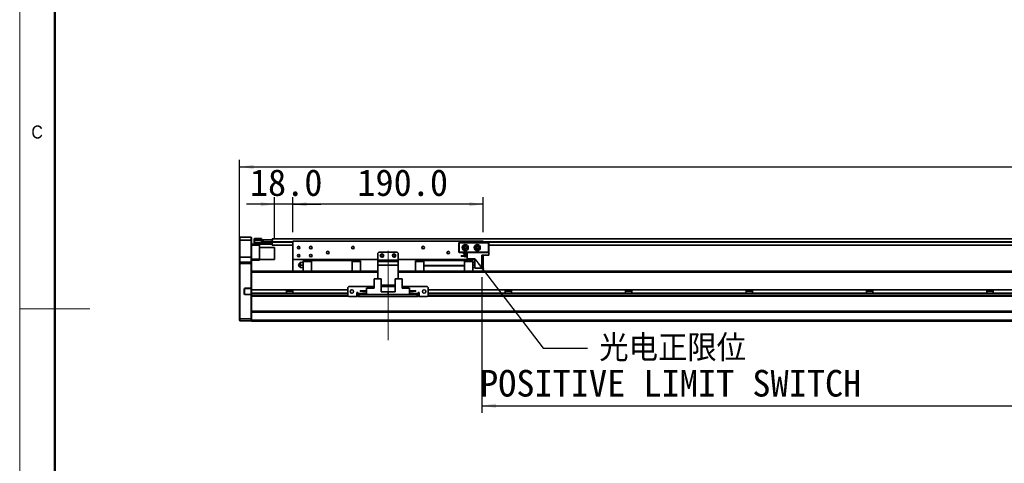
# Model space of a CAD drawing. Header units: millimetres. Extents: x 35 to 2905, y 35 to 2044.
# Tile 2 of 10: x 35 to 1016, y 886 to 1328. Entities that reach past the tile are written whole.
import ezdxf

# ---------------------------------------------------------------- set-up
doc = ezdxf.new("R2010")
doc.units = ezdxf.units.MM
doc.header["$LTSCALE"] = 7
doc.linetypes.add('CENTERX2', pattern=[20.32, 12.7, -2.54, 2.54, -2.54])
doc.layers.add('黑色实线', color=7, linetype='Continuous')
doc.styles.add('SLDTEXTSTYLE1', font='Gothic.ttf', dxfattribs={"width": 0.913})
doc.styles.add('SLDTEXTSTYLE8', font='txt')
doc.styles.add('SLDTEXTSTYLE9', font='txt', dxfattribs={"bigfont": 'bigfont'})
doc.dimstyles.new('SLDDIMSTYLE0', dxfattribs={"dimtxt": 26.6, "dimasz": 14, "dimexe": 0, "dimexo": 0.0625, "dimgap": 6.65, "dimtad": 2, "dimdec": 1, "dimrnd": 1e-09, "dimzin": 4, "dimdsep": 46, "dimtxsty": 'SLDTEXTSTYLE8', "dimsah": 1, "dimcen": 0.09, "dimadec": 0, "dimazin": 1, "dimtfac": 1, "dimtdec": 1, "dimtmove": 0, "dimatfit": 0, "dimfxl": 0, "dimfrac": 2, "dimtolj": 1, "dimtzin": 12, "dimarcsym": 0})
doc.dimstyles.new('SLDDIMSTYLE3', dxfattribs={"dimtxt": 0.18, "dimasz": 14, "dimexe": 0, "dimexo": 0.0625, "dimgap": 0, "dimtad": 0, "dimtih": 1, "dimtoh": 1, "dimdec": 0, "dimrnd": 1e-09, "dimzin": 0, "dimdsep": 46, "dimtxsty": 'Standard', "dimsah": 1, "dimcen": 0.09, "dimadec": 0, "dimazin": 0, "dimtfac": 14, "dimtdec": 0, "dimtofl": 0, "dimtmove": 0, "dimatfit": 3, "dimfxl": 0, "dimfrac": 2, "dimtolj": 1, "dimtzin": 0, "dimarcsym": 0})
doc.dimstyles.new('SLDDIMSTYLE4', dxfattribs={"dimtxt": 26.6, "dimasz": 14, "dimexe": 0, "dimexo": 0.0625, "dimgap": 6.65, "dimtad": 2, "dimdec": 1, "dimrnd": 1e-09, "dimzin": 4, "dimdsep": 46, "dimtxsty": 'SLDTEXTSTYLE8', "dimsah": 1, "dimcen": 0.09, "dimadec": 0, "dimazin": 1, "dimtfac": 1, "dimtdec": 1, "dimtofl": 0, "dimtmove": 0, "dimatfit": 3, "dimfxl": 0, "dimfrac": 2, "dimtolj": 1, "dimtzin": 12, "dimarcsym": 0})

# ---------------------------------------------------------------- blocks, each defined once
blk = doc.blocks.new('_D_21')
at = {"layer": '黑色实线'}
for p, q in [((254.16, 1093.65), (254.16, 1188.26)), ((2230.16, 1093.65), (2230.16, 1188.26)), ((254.16, 1181.26), (2230.16, 1181.26))]:
    blk.add_line(p, q, dxfattribs=at)
for points in [[(254.16, 1181.26), (268.16, 1179.16), (268.16, 1183.36)], [(2230.16, 1181.26), (2216.16, 1183.36), (2216.16, 1179.16)]]:
    blk.add_solid(points, dxfattribs=at)
at = {"layer": '黑色实线', "insert": (1189.32, 1216.16), "char_height": 26.6, "attachment_point": 1, "style": 'SLDTEXTSTYLE8'}
blk.add_mtext('1976.0', dxfattribs=at)
blk = doc.blocks.new('_D_22')
at = {"layer": '黑色实线'}
for p, q in [((289.16, 1109.35), (289.16, 1150.99)), ((307.16, 1116.15), (307.16, 1150.99)), ((289.16, 1143.99), (261.16, 1143.99)), ((307.16, 1143.99), (289.16, 1143.99)), ((307.16, 1143.99), (335.16, 1143.99))]:
    blk.add_line(p, q, dxfattribs=at)
for points in [[(289.16, 1143.99), (275.16, 1146.09), (275.16, 1141.89)], [(307.16, 1143.99), (321.16, 1141.89), (321.16, 1146.09)]]:
    blk.add_solid(points, dxfattribs=at)
at = {"layer": '黑色实线', "insert": (264.43, 1178.89), "char_height": 26.6, "attachment_point": 1, "style": 'SLDTEXTSTYLE8'}
blk.add_mtext('18.0', dxfattribs=at)
blk = doc.blocks.new('_D_23')
at = {"layer": '黑色实线'}
for p, q in [((307.16, 1116.15), (307.16, 1150.99)), ((497.16, 1116.15), (497.16, 1150.99)), ((497.16, 1143.99), (307.16, 1143.99))]:
    blk.add_line(p, q, dxfattribs=at)
for points in [[(307.16, 1143.99), (321.16, 1141.89), (321.16, 1146.09)], [(497.16, 1143.99), (483.16, 1146.09), (483.16, 1141.89)]]:
    blk.add_solid(points, dxfattribs=at)
at = {"layer": '黑色实线', "insert": (371.53, 1178.89), "char_height": 26.6, "attachment_point": 1, "style": 'SLDTEXTSTYLE8'}
blk.add_mtext('190.0', dxfattribs=at)
blk = doc.blocks.new('_D_24')
at = {"layer": '黑色实线'}
for p, q in [((495.66, 1071.37), (495.66, 935.98)), ((1955.66, 1067.87), (1955.66, 935.98)), ((495.66, 942.98), (1955.66, 942.98))]:
    blk.add_line(p, q, dxfattribs=at)
for points in [[(495.66, 942.98), (509.66, 940.88), (509.66, 945.08)], [(1955.66, 942.98), (1941.66, 945.08), (1941.66, 940.88)]]:
    blk.add_solid(points, dxfattribs=at)
at = {"layer": '黑色实线', "char_height": 26.6, "attachment_point": 1, "style": 'SLDTEXTSTYLE8'}
for s, insert in [('Stroke T=', (1112.5, 977.88)), ('1460.0', (1266.15, 977.88))]:
    blk.add_mtext(s, dxfattribs=dict(at, insert=insert))
blk = doc.blocks.new('SW_NOTE_9')
at = {"layer": '黑色实线', "color": 0, "char_height": 26.6, "attachment_point": 2}
for s, insert, style in [('光电正限位', (84.78, 13.36), 'SLDTEXTSTYLE9'), ('POSITIVE LIMIT SWITCH', (82.79, -21.81), 'SLDTEXTSTYLE8')]:
    blk.add_mtext(s, dxfattribs=dict(at, insert=insert, style=style))

msp = doc.modelspace()

# ---------------------------------------------------------------- linework, layer by layer
at = {"color": 7, "linetype": 'Continuous', "lineweight": 18}
for p, q in [((35, 2044), (35, 35)), ((70, 2009), (70, 70)), ((35, 1039.5), (105, 1039.5))]:
    msp.add_line(p, q, dxfattribs=at)
at = {"color": 7, "linetype": 'Continuous', "lineweight": 50}
msp.add_line((70, 2009), (70, 70), dxfattribs=at)
at = {"color": 7, "linetype": 'Continuous', "lineweight": 35}
for p, q in [((254.46, 1111.26), (254.16, 1110.96)), ((254.16, 1108.26), (254.16, 1110.96)), ((254.46, 1111.26), (254.46, 1108.26)), ((254.46, 1111.26), (265.86, 1111.26)), ((265.86, 1108.26), (265.86, 1111.26)), ((265.86, 1111.26), (266.16, 1110.96)), ((266.16, 1110.96), (266.16, 1108.26)), ((268.66, 1109.46), (268.96, 1109.76)), ((268.66, 1108.26), (268.66, 1109.46)), ((268.96, 1109.76), (268.96, 1108.26)), ((268.96, 1109.76), (276.16, 1109.76)), ((276.16, 1109.76), (276.16, 1108.26)), ((2197.66, 1109.61), (286.66, 1109.61)), ((286.66, 1109.61), (286.66, 1108.46)), ((254.46, 1108.26), (254.16, 1108.26)), ((254.16, 1091.26), (254.16, 1108.26)), ((254.46, 1108.26), (254.46, 1091.26)), ((265.86, 1108.26), (254.46, 1108.26)), ((265.86, 1108.26), (266.16, 1108.26)), ((265.86, 1091.26), (265.86, 1108.26)), ((266.16, 1108.26), (266.16, 1091.26)), ((266.16, 1104.26), (268.96, 1104.26)), ((274.16, 1103.26), (266.16, 1103.26)), ((268.66, 1105.76), (268.66, 1108.26)), ((268.66, 1108.26), (268.96, 1108.26)), ((268.96, 1105.76), (268.66, 1105.76)), ((268.66, 1104.56), (268.66, 1105.76)), ((268.96, 1104.26), (268.66, 1104.56)), ((268.96, 1108.26), (268.96, 1105.76)), ((276.16, 1108.26), (268.96, 1108.26)), ((268.96, 1105.76), (286.36, 1105.76)), ((268.96, 1105.76), (268.96, 1104.26)), ((286.36, 1104.26), (268.96, 1104.26)), ((274.16, 1104.26), (274.16, 1103.26)), ((274.16, 1103.26), (274.16, 1089.26)), ((288.86, 1100.76), (274.16, 1100.76)), ((276.16, 1105.96), (276.16, 1108.26)), ((276.16, 1106.26), (286.36, 1106.26)), ((286.36, 1105.96), (276.16, 1105.96)), ((276.66, 1106.26), (276.66, 1106.46)), ((276.66, 1106.46), (277.16, 1106.46)), ((277.16, 1106.46), (277.16, 1108.46)), ((277.16, 1108.46), (277.66, 1108.46)), ((277.66, 1106.46), (277.16, 1106.46)), ((277.66, 1108.46), (277.66, 1106.46)), ((277.66, 1108.46), (286.66, 1108.46)), ((277.66, 1106.46), (286.66, 1106.46)), ((286.36, 1106.26), (286.66, 1105.96)), ((286.36, 1106.26), (286.36, 1105.96)), ((286.36, 1106.26), (286.66, 1106.26)), ((286.36, 1105.76), (286.36, 1105.96)), ((286.36, 1105.96), (286.66, 1105.96)), ((286.36, 1104.26), (286.36, 1105.76)), ((286.36, 1105.76), (286.66, 1105.76)), ((286.36, 1104.26), (286.66, 1104.56)), ((286.66, 1106.46), (286.66, 1108.46)), ((286.66, 1108.46), (287.16, 1108.46)), ((286.66, 1106.61), (286.66, 1106.11)), ((286.66, 1106.11), (286.66, 1103.11)), ((307.16, 1103.11), (286.66, 1103.11)), ((287.16, 1108.46), (287.16, 1108.27)), ((289.16, 1100.46), (288.86, 1100.76)), ((288.86, 1088.76), (288.86, 1100.76)), ((289.16, 1100.46), (289.16, 1089.06)), ((497.16, 1107.26), (307.16, 1107.26)), ((307.16, 1107.26), (307.16, 1088.76)), ((472.66, 1105.46), (472.96, 1105.76)), ((472.66, 1096.06), (472.66, 1105.46)), ((472.96, 1105.33), (472.66, 1105.46)), ((472.96, 1105.76), (473.08, 1105.46)), ((472.96, 1105.76), (502.36, 1105.76)), ((473.08, 1105.46), (472.96, 1105.33)), ((472.96, 1105.33), (472.96, 1096.18)), ((502.23, 1105.46), (473.08, 1105.46)), ((497.16, 1107.26), (497.16, 1105.76)), ((502.36, 1105.76), (502.23, 1105.46)), ((502.36, 1105.33), (502.23, 1105.46)), ((502.36, 1105.76), (502.66, 1105.46)), ((502.66, 1105.46), (502.36, 1105.33)), ((502.36, 1096.18), (502.36, 1105.33)), ((502.66, 1105.46), (502.66, 1096.06)), ((1983.66, 1103.11), (502.66, 1103.11)), ((254.46, 1091.26), (254.16, 1091.26)), ((254.16, 1085.96), (254.16, 1091.26)), ((254.46, 1091.26), (254.46, 1086.26)), ((265.86, 1091.26), (254.46, 1091.26)), ((265.86, 1086.26), (265.86, 1091.26)), ((266.16, 1091.26), (265.86, 1091.26)), ((266.16, 1091.26), (266.16, 1085.96)), ((393.16, 1096.26), (392.16, 1095.26)), ((392.16, 1095.26), (392.16, 1088.26)), ((411.16, 1096.26), (393.16, 1096.26)), ((412.16, 1095.26), (411.16, 1096.26)), ((412.16, 1095.26), (412.16, 1088.26)), ((472.96, 1096.18), (472.66, 1096.06)), ((472.96, 1095.76), (472.66, 1096.06)), ((472.96, 1096.18), (473.08, 1096.06)), ((473.08, 1096.06), (472.96, 1095.76)), ((481.16, 1095.76), (472.96, 1095.76)), ((473.08, 1096.06), (502.23, 1096.06)), ((474.96, 1092.51), (481.16, 1092.51)), ((474.96, 1092.21), (474.96, 1092.51)), ((474.96, 1092.21), (481.16, 1092.21)), ((477.36, 1095.16), (481.16, 1095.16)), ((477.36, 1094.46), (477.36, 1095.16)), ((477.36, 1094.46), (481.16, 1094.46)), ((480.38, 1092.51), (480.41, 1092.76)), ((481.16, 1089.56), (481.16, 1095.76)), ((481.16, 1095.76), (502.66, 1095.76)), ((481.16, 1089.56), (488.71, 1089.56)), ((488.71, 1080.26), (488.71, 1089.56)), ((495.66, 1080.26), (495.66, 1093.16)), ((502.66, 1093.16), (495.66, 1093.16)), ((497.16, 1093.16), (497.16, 1088.76)), ((502.23, 1096.06), (502.36, 1096.18)), ((502.23, 1096.06), (502.36, 1095.76)), ((502.66, 1096.06), (502.36, 1096.18)), ((502.66, 1096.06), (502.36, 1095.76)), ((502.66, 1093.16), (502.66, 1095.76)), ((254.46, 1086.26), (254.16, 1085.96)), ((254.16, 1084.76), (254.16, 1085.96)), ((254.16, 1029.88), (254.16, 1084.76)), ((254.46, 1084.76), (254.16, 1084.76)), ((254.46, 1086.26), (254.46, 1084.76)), ((254.46, 1086.26), (265.86, 1086.26)), ((254.46, 1084.76), (254.46, 1029.76)), ((265.86, 1084.76), (254.46, 1084.76)), ((265.86, 1084.76), (265.86, 1086.26)), ((266.16, 1085.96), (265.86, 1086.26)), ((266.16, 1084.76), (265.86, 1084.76)), ((265.86, 1060.11), (265.86, 1084.76)), ((266.16, 1089.26), (274.16, 1089.26)), ((274.16, 1088.26), (266.16, 1088.26)), ((266.16, 1085.96), (266.16, 1084.76)), ((266.16, 1084.76), (266.16, 1076.91)), ((274.16, 1089.26), (274.16, 1088.26)), ((274.16, 1088.76), (288.86, 1088.76)), ((288.86, 1088.76), (289.16, 1089.06)), ((392.16, 1088.76), (307.16, 1088.76)), ((307.16, 1088.76), (307.16, 1077.26)), ((313.17, 1083.02), (313.17, 1083.49)), ((317.66, 1085.76), (315.34, 1085.76)), ((315.34, 1083.26), (317.66, 1083.26)), ((317.66, 1080.76), (315.34, 1080.76)), ((325.91, 1087.66), (317.66, 1087.66)), ((317.66, 1087.66), (317.66, 1086.71)), ((317.66, 1077.2), (317.66, 1086.71)), ((317.66, 1086.71), (325.91, 1086.71)), ((325.91, 1087.76), (325.91, 1088.76)), ((325.91, 1087.76), (366.41, 1087.76)), ((325.91, 1077.2), (325.91, 1087.76)), ((366.41, 1087.76), (366.41, 1088.76)), ((366.41, 1087.76), (366.41, 1077.2)), ((374.66, 1087.66), (366.41, 1087.66)), ((366.41, 1086.71), (374.66, 1086.71)), ((374.66, 1086.71), (374.66, 1087.66)), ((374.66, 1086.71), (374.66, 1077.2)), ((392.16, 1088.26), (412.16, 1088.26)), ((392.16, 1086.76), (392.16, 1088.26)), ((392.16, 1086.76), (412.16, 1086.76)), ((392.16, 1083.26), (392.16, 1086.76)), ((392.16, 1083.26), (392.16, 1069.45)), ((412.16, 1083.26), (392.16, 1083.26)), ((488.71, 1088.76), (412.16, 1088.76)), ((412.16, 1088.26), (412.16, 1086.76)), ((412.16, 1086.76), (412.16, 1083.26)), ((412.16, 1083.26), (412.16, 1069.45)), ((429.66, 1087.66), (429.66, 1086.71)), ((437.91, 1087.66), (429.66, 1087.66)), ((437.91, 1086.71), (429.66, 1086.71)), ((429.66, 1086.71), (429.66, 1077.2)), ((437.91, 1088.76), (437.91, 1087.76)), ((478.41, 1087.76), (437.91, 1087.76)), ((437.91, 1087.76), (437.91, 1082.76)), ((437.91, 1082.76), (478.41, 1082.76)), ((437.91, 1082.76), (437.91, 1082.46)), ((478.41, 1082.46), (437.91, 1082.46)), ((437.91, 1082.46), (437.91, 1077.2)), ((478.41, 1087.76), (478.41, 1088.76)), ((478.41, 1087.76), (478.41, 1082.76)), ((486.66, 1087.66), (478.41, 1087.66)), ((486.66, 1086.71), (478.41, 1086.71)), ((478.41, 1082.46), (478.41, 1082.76)), ((478.41, 1082.46), (478.41, 1077.2)), ((486.66, 1086.71), (486.66, 1087.66)), ((486.66, 1077.2), (486.66, 1086.71)), ((486.66, 1085.76), (488.71, 1085.76)), ((486.66, 1083.26), (488.71, 1083.26)), ((488.71, 1080.76), (486.66, 1080.76)), ((495.66, 1080.26), (488.71, 1080.26)), ((497.16, 1088.76), (495.66, 1088.76)), ((497.16, 1088.76), (497.16, 1077.26)), ((392.16, 1077.2), (266.16, 1077.2)), ((266.16, 1076.91), (266.16, 1076.2)), ((266.16, 1058.65), (266.16, 1076.2)), ((272.16, 1077.26), (317.66, 1077.26)), ((272.16, 1077.26), (272.16, 1077.2)), ((374.66, 1077.26), (392.16, 1077.26)), ((412.16, 1077.26), (429.66, 1077.26)), ((1955.66, 1077.2), (412.16, 1077.2)), ((486.66, 1077.26), (1955.66, 1077.26)), ((259.66, 1060.11), (259.66, 1059.81)), ((265.86, 1060.11), (259.66, 1060.11)), ((265.86, 1060.11), (265.73, 1059.81)), ((266.16, 1060.11), (265.86, 1060.11)), ((265.86, 1059.81), (266.16, 1060.11)), ((363.16, 1061.95), (362.16, 1060.95)), ((362.16, 1060.95), (362.16, 1052.95)), ((388.21, 1061.95), (363.16, 1061.95)), ((380.66, 1053.95), (380.66, 1060.15)), ((380.66, 1060.15), (388.21, 1060.15)), ((388.21, 1069.45), (388.21, 1060.15)), ((388.21, 1069.45), (395.16, 1069.45)), ((395.16, 1069.45), (395.16, 1056.55)), ((409.16, 1063.26), (395.16, 1063.26)), ((409.16, 1061.95), (395.16, 1061.95)), ((409.16, 1069.45), (409.16, 1056.55)), ((409.16, 1069.45), (416.11, 1069.45)), ((416.11, 1069.45), (416.11, 1060.15)), ((441.16, 1061.95), (416.11, 1061.95)), ((423.66, 1060.15), (416.11, 1060.15)), ((423.66, 1060.15), (423.66, 1053.95)), ((442.16, 1060.95), (441.16, 1061.95)), ((442.16, 1052.95), (442.16, 1060.95)), ((258.86, 1059.31), (259.16, 1059.31)), ((258.86, 1059.31), (258.86, 1054.61)), ((258.86, 1054.61), (259.16, 1054.61)), ((259.16, 1054.61), (259.16, 1059.31)), ((259.66, 1059.81), (265.73, 1059.81)), ((259.66, 1053.81), (259.66, 1054.11)), ((265.73, 1054.11), (259.66, 1054.11)), ((259.66, 1053.81), (265.86, 1053.81)), ((265.73, 1059.81), (265.86, 1059.81)), ((265.73, 1054.11), (265.86, 1053.81)), ((265.86, 1054.11), (265.73, 1054.11)), ((265.86, 1059.81), (265.86, 1054.11)), ((265.86, 1054.11), (266.16, 1053.81)), ((265.86, 1053.81), (266.16, 1053.81)), ((265.86, 1029.76), (265.86, 1053.81)), ((362.16, 1058.65), (266.16, 1058.65)), ((266.16, 1055.25), (266.16, 1058.65)), ((362.16, 1055.25), (266.16, 1055.25)), ((266.16, 1053.2), (266.16, 1055.25)), ((266.16, 1053.2), (266.16, 1052.48)), ((266.16, 1052.48), (266.16, 1036.91)), ((362.91, 1052.2), (266.16, 1052.2)), ((300.99, 1058.65), (300.99, 1055.25)), ((307.33, 1057.25), (300.99, 1057.25)), ((307.33, 1055.25), (307.33, 1058.65)), ((362.16, 1052.95), (363.16, 1051.95)), ((363.16, 1051.95), (371.16, 1051.95)), ((372.16, 1055.95), (371.16, 1055.95)), ((371.16, 1055.95), (371.16, 1051.95)), ((372.16, 1055.25), (371.16, 1055.25)), ((372.16, 1052.2), (371.16, 1052.2)), ((372.16, 1054.95), (372.16, 1055.95)), ((372.16, 1054.95), (372.16, 1053.95)), ((372.16, 1051.95), (372.16, 1053.95)), ((372.16, 1053.95), (373.16, 1053.95)), ((373.16, 1051.95), (372.16, 1051.95)), ((373.16, 1053.95), (373.16, 1051.95)), ((431.16, 1053.95), (373.16, 1053.95)), ((431.16, 1051.95), (373.16, 1051.95)), ((374.46, 1057.2), (374.46, 1057.5)), ((374.46, 1057.5), (380.66, 1057.5)), ((374.46, 1057.2), (380.66, 1057.2)), ((376.86, 1054.55), (376.86, 1055.25)), ((376.86, 1055.25), (380.66, 1055.25)), ((376.86, 1054.55), (380.66, 1054.55)), ((380.66, 1053.95), (402.16, 1053.95)), ((402.16, 1056.55), (395.16, 1056.55)), ((402.16, 1056.55), (402.16, 1053.95)), ((402.16, 1056.55), (409.16, 1056.55)), ((423.66, 1053.95), (402.16, 1053.95)), ((429.86, 1057.5), (423.66, 1057.5)), ((429.86, 1057.2), (423.66, 1057.2)), ((427.46, 1055.25), (423.66, 1055.25)), ((427.46, 1054.55), (423.66, 1054.55)), ((427.46, 1055.25), (427.46, 1054.55)), ((429.86, 1057.5), (429.86, 1057.2)), ((431.16, 1051.95), (431.16, 1053.95)), ((431.16, 1053.95), (432.16, 1053.95)), ((432.16, 1051.95), (431.16, 1051.95)), ((433.16, 1055.95), (432.16, 1055.95)), ((432.16, 1055.95), (432.16, 1054.95)), ((433.16, 1055.25), (432.16, 1055.25)), ((432.16, 1053.95), (432.16, 1054.95)), ((432.16, 1053.95), (432.16, 1051.95)), ((433.16, 1052.2), (432.16, 1052.2)), ((433.16, 1051.95), (433.16, 1055.95)), ((433.16, 1051.95), (441.16, 1051.95)), ((441.16, 1051.95), (442.16, 1052.95)), ((2042.91, 1052.2), (441.4, 1052.2)), ((2042.16, 1058.65), (442.16, 1058.65)), ((2042.16, 1055.25), (442.16, 1055.25)), ((518.99, 1058.65), (518.99, 1055.25)), ((525.33, 1057.25), (518.99, 1057.25)), ((525.33, 1055.25), (525.33, 1058.65)), ((638.99, 1058.65), (638.99, 1055.25)), ((645.33, 1057.25), (638.99, 1057.25)), ((645.33, 1055.25), (645.33, 1058.65)), ((758.99, 1058.65), (758.99, 1055.25)), ((765.33, 1057.25), (758.99, 1057.25)), ((765.33, 1055.25), (765.33, 1058.65)), ((878.99, 1058.65), (878.99, 1055.25)), ((885.33, 1057.25), (878.99, 1057.25)), ((885.33, 1055.25), (885.33, 1058.65)), ((998.99, 1058.65), (998.99, 1055.25)), ((1005.33, 1057.25), (998.99, 1057.25)), ((1005.33, 1055.25), (1005.33, 1058.65)), ((2218.16, 1037.2), (266.16, 1037.2)), ((266.16, 1036.91), (266.16, 1036.2)), ((2218.16, 1036.2), (266.16, 1036.2)), ((266.16, 1028.26), (266.16, 1036.2)), ((254.16, 1028.06), (254.16, 1029.88)), ((254.16, 1029.88), (254.46, 1029.76)), ((254.16, 1028.06), (254.46, 1027.76)), ((254.46, 1029.76), (254.46, 1027.76)), ((254.46, 1029.76), (265.86, 1029.76)), ((265.86, 1027.76), (254.46, 1027.76)), ((266.16, 1029.88), (265.86, 1029.76)), ((265.86, 1027.76), (265.86, 1029.76)), ((266.16, 1028.06), (265.86, 1027.76)), ((2218.16, 1028.26), (266.16, 1028.26)), ((266.16, 1027.26), (266.16, 1028.26)), ((2218.16, 1027.26), (266.16, 1027.26))]:
    msp.add_line(p, q, dxfattribs=at)
at = {"color": 8, "linetype": 'Continuous', "lineweight": 35}
for p, q in [((307.16, 1106.61), (286.66, 1106.61)), ((307.16, 1106.11), (286.66, 1106.11)), ((1987.16, 1106.61), (497.16, 1106.61)), ((1987.16, 1106.11), (497.16, 1106.11)), ((392.16, 1076.2), (266.16, 1076.2)), ((1956.22, 1076.2), (412.16, 1076.2)), ((362.16, 1053.2), (266.16, 1053.2)), ((372.16, 1053.2), (371.16, 1053.2)), ((376.86, 1054.95), (372.16, 1054.95)), ((432.16, 1054.95), (427.46, 1054.95)), ((433.16, 1053.2), (432.16, 1053.2)), ((2042.16, 1053.2), (442.16, 1053.2))]:
    msp.add_line(p, q, dxfattribs=at)
at = {"color": 7, "linetype": 'Continuous', "lineweight": 35}
for centre, radius in [((313.16, 1100.76), 1.25), ((325.16, 1100.76), 1.25), ((367.16, 1100.76), 1.25), ((437.16, 1100.76), 1.25), ((479.16, 1100.76), 3), ((479.16, 1100.76), 1.7), ((479.16, 1100.76), 1.25), ((491.16, 1100.76), 3), ((491.16, 1100.76), 1.7), ((491.16, 1100.76), 1.25), ((313.16, 1092.76), 1.25), ((325.16, 1092.76), 1.25), ((342.16, 1095.76), 1.25), ((396.16, 1092.76), 1.7), ((396.16, 1092.76), 1.25), ((408.16, 1092.76), 1.7), ((408.16, 1092.76), 1.25), ((462.16, 1095.76), 1.25), ((366.16, 1056.95), 1.7), ((438.16, 1056.95), 1.7)]:
    msp.add_circle(centre, radius, dxfattribs=at)
for centre, radius, start, end in [((479.16, 1092.76), 1.25, 0, 191.53696), ((479.16, 1092.76), 1.25, 206.10388, 333.89612), ((313.26, 1083.26), 0.25, 111.36458, 248.69453), ((316.16, 1083.26), 3, 123.36668, 175.56913), ((316.16, 1083.26), 3, 184.51433, 236.60291), ((259.66, 1059.31), 0.8, 90, 180), ((259.66, 1054.61), 0.8, 180, 270), ((259.66, 1059.31), 0.5, 90, 180), ((259.66, 1054.61), 0.5, 180, 270)]:
    msp.add_arc(centre, radius, start, end, dxfattribs=at)
for points, knots in [([(315.34, 1085.76), (315.19, 1085.76), (314.88, 1085.76), (314.6, 1085.76), (314.48, 1085.76), (314.51, 1085.76), (314.51, 1085.76)], [0, 0, 0, 0, 0.318634, 0.63727, 0.955902, 1, 1, 1, 1]), ([(315.34, 1083.26), (315.19, 1083.35), (314.88, 1083.54), (314.59, 1083.96), (314.47, 1084.44), (314.54, 1084.93), (314.79, 1085.37), (315.1, 1085.63), (315.3, 1085.74), (315.34, 1085.76)], [0, 0, 0, 0, 0.159712, 0.319424, 0.479134, 0.638843, 0.798554, 0.958266, 1, 1, 1, 1]), ([(315.34, 1080.76), (315.19, 1080.85), (314.88, 1081.04), (314.59, 1081.46), (314.47, 1081.94), (314.54, 1082.43), (314.79, 1082.87), (315.1, 1083.13), (315.3, 1083.24), (315.34, 1083.26)], [0, 0, 0, 0, 0.159712, 0.319423, 0.479134, 0.638844, 0.798554, 0.958266, 1, 1, 1, 1]), ([(314.51, 1080.76), (314.52, 1080.76), (314.54, 1080.76), (314.8, 1080.76), (315.1, 1080.76), (315.3, 1080.76), (315.34, 1080.76)], [0, 0, 0, 0, 0.276309, 0.596339, 0.916373, 1, 1, 1, 1])]:
    msp.add_open_spline(points, degree=3, knots=knots, dxfattribs=at)
at = {"layer": '黑色实线', "linetype": 'CENTERX2', "lineweight": 18}
msp.add_line((402.16, 1008.5), (402.16, 1105.4), dxfattribs=at)

# ---------------------------------------------------------------- block references
at = {"layer": '黑色实线', "color": 7}
msp.add_blockref('SW_NOTE_9', (601.11, 1000.52), dxfattribs=at)

# ---------------------------------------------------------------- texts
at = {"color": 7, "linetype": 'Continuous', "lineweight": 0, "insert": (46.67, 1222.52), "char_height": 12.96, "attachment_point": 1, "style": 'SLDTEXTSTYLE1'}
msp.add_mtext('C', dxfattribs=at)

# ---------------------------------------------------------------- dimensions: what is measured, and where the dimension line sits
at = {"layer": '黑色实线'}
for base, p1, p2, dimstyle, picture, middle in [((2230.16, 1181.26), (254.16, 1084.76), (2230.16, 1084.76), 'SLDDIMSTYLE4', '_D_21', (1241.3, 1181.26)), ((289.16, 1143.99), (307.16, 1107.26), (289.16, 1100.46), 'SLDDIMSTYLE0', '_D_22', (297.2, 1143.99)), ((307.16, 1143.99), (497.16, 1107.26), (307.16, 1107.26), 'SLDDIMSTYLE4', '_D_23', (413.91, 1143.99))]:
    dim = msp.add_linear_dim(base=base, p1=p1, p2=p2, dimstyle=dimstyle, dxfattribs=at)
    dim.commit()
    dim.dimension.update_dxf_attribs({"geometry": picture, "text_midpoint": middle, "dimtype": 160})
dim = msp.add_linear_dim(base=(1955.66, 942.98), p1=(495.66, 1080.26), p2=(1955.66, 1076.76), text='Stroke T=<>', dimstyle='SLDDIMSTYLE4', dxfattribs=at)
dim.commit()
dim.dimension.update_dxf_attribs({"geometry": '_D_24', "text_midpoint": (1241.3, 942.98), "dimtype": 160})

# ---------------------------------------------------------------- leaders
at = {"layer": '黑色实线', "color": 7}
msp.add_leader([(488.71, 1089.56), (556.66, 1000.52), (601.11, 1000.52)], dimstyle='SLDDIMSTYLE3', dxfattribs=at)

doc.saveas('drawing.dxf')
